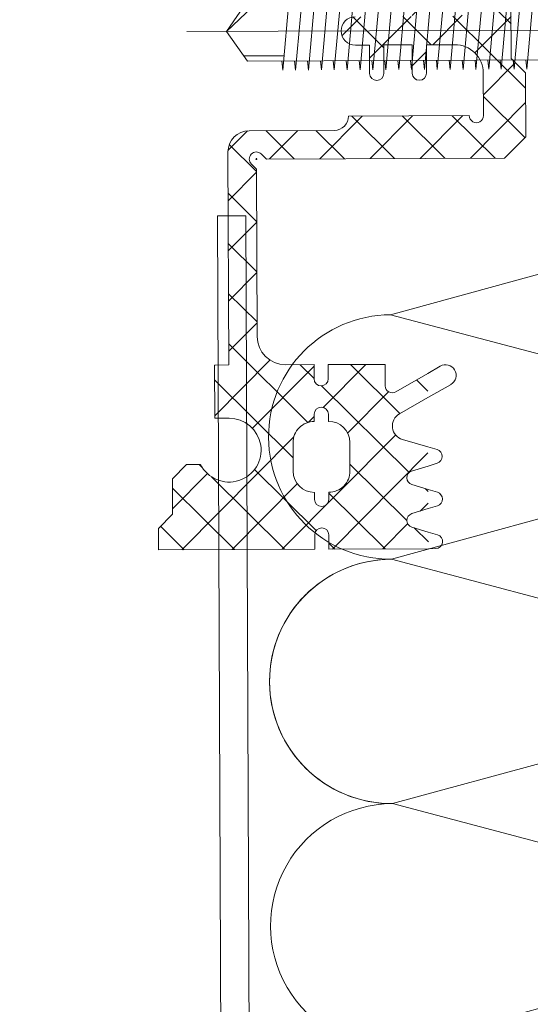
# Model space of a CAD drawing. Header units: millimetres. Extents: x 21148.2 to 21239.2, y 30135 to 30201.8.
# Tile 157 of 189: x 21217.0484 to 21217.0843, y 30166.6239 to 30166.6932. Entities that reach past the tile are written whole.
import ezdxf

# ---------------------------------------------------------------- set-up
doc = ezdxf.new("R2010")
doc.units = ezdxf.units.MM
doc.linetypes.add('AR-T1E-20-L1$0$BIAL - T1E - LT - 001 - AR - DWG - 0134 & 138$0$EAST PTB LVL-1-FACADE$0$CENTER', pattern=[50.800000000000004, 31.75, -6.35, 6.35, -6.35])
for name, color, linetype, lineweight in [('AR-T1E-20-L1$0$BIAL - T1E - LT - 001 - AR - DWG - 0134 & 138$0$EAST PTB LVL-1-FACADE$0$Bolt', 7, 'Continuous', 13), ('AR-T1E-20-L1$0$BIAL - T1E - LT - 001 - AR - DWG - 0134 & 138$0$EAST PTB LVL-1-FACADE$0$Centerline', 7, 'AR-T1E-20-L1$0$BIAL - T1E - LT - 001 - AR - DWG - 0134 & 138$0$EAST PTB LVL-1-FACADE$0$CENTER', 13), ('AR-T1E-20-L1$0$BIAL - T1E - LT - 001 - AR - DWG - 0134 & 138$0$EAST PTB LVL-1-FACADE$0$DIM', 7, 'Continuous', 13), ('AR-T1E-20-L1$0$BIAL - T1E - LT - 001 - AR - DWG - 0134 & 138$0$EAST PTB LVL-1-FACADE$0$GASKET', 7, 'Continuous', 13), ('AR-T1E-20-L1$0$BIAL - T1E - LT - 001 - AR - DWG - 0134 & 138$0$EAST PTB LVL-1-FACADE$0$INSULATION', 7, 'Continuous', 13), ('AR-T1E-20-L1$0$BIAL - T1E - LT - 001 - AR - DWG - 0134 & 138$0$EAST PTB LVL-1-FACADE$0$M_SCREW & BOLT', 7, 'Continuous', 13), ('AR-T1E-20-L1$0$BIAL - T1E - LT - 001 - AR - DWG - 0134 & 138$0$EAST PTB LVL-1-FACADE$0$MISC', 7, 'Continuous', 13)]:
    doc.layers.add(name, color=color, linetype=linetype, lineweight=lineweight)

# ---------------------------------------------------------------- blocks, each defined once
blk = doc.blocks.new('AR-T1E-20-L1$0$BIAL - T1E - LT - 001 - AR - DWG - 0134 & 138$0$EAST PTB LVL-1-FACADE$0$pri')
at = {"layer": 'AR-T1E-20-L1$0$BIAL - T1E - LT - 001 - AR - DWG - 0134 & 138$0$EAST PTB LVL-1-FACADE$0$GASKET', "ltscale": 1000}
h = blk.add_hatch(dxfattribs=at)
h.set_pattern_fill('ANSI37', color=256, scale=20, style=0)
h.set_pattern_definition([(45, (-26829309.88828593, -27378119.94802986), (-1.767766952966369, 1.767766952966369), []), (135, (-26829309.88828593, -27378119.94802986), (-1.767766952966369, -1.767766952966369), [])])
edge = h.paths.add_edge_path()
edge.add_line((12, -73.00000001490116), (12, -72.00000006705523))
edge.add_ellipse((11.5, -72.00000006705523), major_axis=(0.3535533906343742, 0.3535533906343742), ratio=0.9999999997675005, start_angle=314.9999999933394, end_angle=494.9999999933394)
edge.add_line((11, -72.00000006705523), (11, -69.50000006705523))
edge.add_ellipse((11.5, -69.50000006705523), major_axis=(0.3535533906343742, 0.3535533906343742), ratio=0.9999999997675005, start_angle=134.9999999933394, end_angle=314.9999999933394)
edge.add_line((12, -69.50000006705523), (12, -69.0000000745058))
edge.add_ellipse((12, -67.5000000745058), major_axis=(-1.060660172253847, 1.060660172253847), ratio=0.9999999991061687, start_angle=134.9999999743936, end_angle=225.0000000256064)
edge.add_line((13.5, -67.5000000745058), (13.5, -65.5000000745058))
edge.add_ellipse((12, -65.5000000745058), major_axis=(1.060660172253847, 1.060660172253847), ratio=0.9999999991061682, start_angle=314.9999999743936, end_angle=405.0000000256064)
edge.add_line((12, -64.0000000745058), (12, -63.50000006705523))
edge.add_ellipse((11.5, -63.50000006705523), major_axis=(0.3535533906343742, 0.3535533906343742), ratio=0.9999999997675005, start_angle=314.9999999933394, end_angle=494.9999999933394)
edge.add_line((11, -63.50000006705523), (11, -61.00000007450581))
edge.add_ellipse((11.5, -61.00000007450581), major_axis=(0.3535533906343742, 0.3535533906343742), ratio=0.9999999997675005, start_angle=134.9999999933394, end_angle=314.9999999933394)
edge.add_line((12, -61.00000007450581), (12, -60.00000007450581))
edge.add_line((12, -60.00000007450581), (16, -60.00000008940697))
edge.add_line((16, -60.00000008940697), (16, -61.51329413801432))
edge.add_ellipse((16.5, -61.51329413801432), major_axis=(0.3535533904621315, 0.3535533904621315), ratio=1, start_angle=135, end_angle=255.0000000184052)
edge.add_line((16.75, -61.9463068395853), (18.99999998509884, -60.64726873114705))
edge.add_line((18.99999998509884, -60.64726873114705), (18.99999998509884, -62.35699120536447))
edge.add_line((18.99999998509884, -62.35699120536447), (17.01666248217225, -63.47513124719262))
edge.add_ellipse((17.49880958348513, -64.35122152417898), major_axis=(0.7071067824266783, 0.7071067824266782), ratio=0.9999999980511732, start_angle=73.82572674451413, end_angle=209.2398824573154)
edge.add_line((17.22719918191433, -65.3136288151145), (18.99999998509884, -65.83272748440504))
edge.add_line((18.99999998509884, -65.83272748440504), (18.99999998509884, -67.17420952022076))
edge.add_line((18.99999998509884, -67.17420952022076), (17.86783060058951, -67.51778516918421))
edge.add_ellipse((17.99999997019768, -68.00000011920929), major_axis=(-0.3535533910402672, 0.3535533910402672), ratio=0.9999999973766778, start_angle=-29.67233578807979, end_angle=119.6723666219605)
edge.add_line((17.86783086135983, -68.48221514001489), (18.99999998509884, -68.82579069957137))
edge.add_line((18.99999998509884, -68.82579069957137), (18.99999998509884, -70.17420950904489))
edge.add_line((18.99999998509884, -70.17420950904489), (17.86783074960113, -70.51778510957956))
edge.add_ellipse((17.99999997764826, -71.00000009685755), major_axis=(-0.3535533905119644, 0.3535533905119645), ratio=0.999999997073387, start_angle=-29.67235256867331, end_angle=119.6723608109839)
edge.add_line((17.86783082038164, -71.48221510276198), (18.99999998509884, -71.82579069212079))
edge.add_line((18.99999998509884, -71.82579069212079), (18.99999998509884, -73.00000009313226))
edge.add_line((18.99999998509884, -73.00000009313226), (12, -73.00000001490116))
edge = h.paths.add_edge_path()
edge.add_line((0, -73.00000001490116), (0, -71.50000001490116))
edge.add_line((0, -71.50000001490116), (1, -70.50000001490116))
edge.add_line((1, -70.50000001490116), (1, -68.00000002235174))
edge.add_line((1, -68.00000002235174), (2, -67.00000002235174))
edge.add_line((2, -67.00000002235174), (2.984628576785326, -67.00000002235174))
edge.add_ellipse((5.000193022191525, -66.0000000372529), major_axis=(1.590990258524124, 1.590990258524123), ratio=0.9999999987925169, start_angle=161.3877995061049, end_angle=405.0000000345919)
edge.add_line((5.000193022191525, -63.7500000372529), (4.000193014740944, -63.7500000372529))
edge.add_line((4.000193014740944, -63.7500000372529), (4.000193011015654, -60.0000000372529))
edge.add_line((4.000193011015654, -60.0000000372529), (5.000193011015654, -60.0000000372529))
edge.add_line((5.000193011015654, -60.0000000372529), (5.000192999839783, -44.99999998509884))
edge.add_ellipse((6.500192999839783, -44.99999998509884), major_axis=(1.060660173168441, 1.060660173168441), ratio=0.9999999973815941, start_angle=44.99999979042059, end_angle=134.9999999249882, ccw=False)
edge.add_line((6.500193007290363, -43.49999998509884), (12.50019299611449, -43.50000000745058))
edge.add_ellipse((12.50019299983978, -42.50000000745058), major_axis=(-0.7071067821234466, 0.7071067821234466), ratio=0.9999999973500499, start_angle=134.9999999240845, end_angle=225.0000009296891)
edge.add_line((13.50019299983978, -42.49999999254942), (22.00019301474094, -42.49999997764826))
edge.add_ellipse((22.50019301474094, -42.49999997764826), major_axis=(0.3535533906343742, 0.3535533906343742), ratio=0.9999999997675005, start_angle=134.9999999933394, end_angle=314.9999999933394)
edge.add_line((23.00019301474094, -42.49999997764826), (23.00019301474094, -39.50000001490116))
edge.add_ellipse((21.00019301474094, -39.50000001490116), major_axis=(1.414213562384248, 1.414213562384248), ratio=0.999999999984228, start_angle=314.9999999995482, end_angle=404.9999997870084)
edge.add_line((21.00019302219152, -37.50000001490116), (19.00019297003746, -37.50000000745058))
edge.add_line((19.00019297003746, -37.50000000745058), (19.00019297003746, -39.50000000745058))
edge.add_ellipse((18.50019297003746, -39.50000000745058), major_axis=(-0.3535533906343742, 0.3535533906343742), ratio=0.9999999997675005, start_angle=45.00000000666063, end_angle=225.0000000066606, ccw=False)
edge.add_line((18.00019297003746, -39.50000000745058), (18.00019297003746, -37.50000000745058))
edge.add_line((18.00019297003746, -37.50000000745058), (16.00019297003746, -37.50000000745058))
edge.add_line((16.00019297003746, -37.50000000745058), (16.00019297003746, -39.50000000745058))
edge.add_ellipse((15.50019297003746, -39.50000000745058), major_axis=(-0.3535533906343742, 0.3535533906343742), ratio=0.9999999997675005, start_angle=45.00000000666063, end_angle=225.0000000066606, ccw=False)
edge.add_line((15.00019297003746, -39.50000000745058), (15.00019297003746, -37.50000000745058))
edge.add_line((15.00019297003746, -37.50000000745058), (14.00019297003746, -37.50000000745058))
edge.add_ellipse((14.00019297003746, -36.50000000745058), major_axis=(0.7071067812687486, 0.7071067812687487), ratio=0.9999999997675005, start_angle=45.00000000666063, end_angle=225.0000000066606, ccw=False)
edge.add_line((14.00019297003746, -35.50000000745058), (15.00019297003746, -35.50000000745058))
edge.add_line((15.00019297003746, -35.50000000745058), (15.00019297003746, -33.50000000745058))
edge.add_ellipse((15.50019297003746, -33.50000000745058), major_axis=(-0.3535533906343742, 0.3535533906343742), ratio=0.9999999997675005, start_angle=-134.99999999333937, end_angle=45.00000000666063, ccw=False)
edge.add_line((16.00019297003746, -33.50000000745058), (16.00019297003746, -35.50000000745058))
edge.add_line((16.00019297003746, -35.50000000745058), (18.00019297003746, -35.50000000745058))
edge.add_line((18.00019297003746, -35.50000000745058), (18.00019297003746, -33.50000000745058))
edge.add_ellipse((18.50019297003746, -33.50000000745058), major_axis=(-0.3535533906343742, 0.3535533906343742), ratio=0.9999999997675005, start_angle=-134.99999999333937, end_angle=45.00000000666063, ccw=False)
edge.add_line((19.00019297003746, -33.50000000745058), (19.00019297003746, -35.50000000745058))
edge.add_line((19.00019297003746, -35.50000000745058), (21.00019301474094, -35.50000000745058))
edge.add_ellipse((21.00019301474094, -33.50000000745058), major_axis=(1.414213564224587, 1.414213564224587), ratio=0.9999999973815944, start_angle=225.0000000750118, end_angle=314.9999999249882)
edge.add_line((23.00019301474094, -33.50000000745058), (23.00019301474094, -30.49999997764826))
edge.add_ellipse((22.50019301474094, -30.49999935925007), major_axis=(0.3535533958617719, 0.3535533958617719), ratio=0.9999999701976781, start_angle=314.9999282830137, end_angle=495.0000734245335)
edge.add_line((22.00019301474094, -30.50000000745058), (13.50019299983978, -30.50000002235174))
edge.add_ellipse((12.50019299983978, -30.50000000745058), major_axis=(-0.7071067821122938, 0.7071067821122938), ratio=0.9999999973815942, start_angle=224.9999992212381, end_angle=314.9999994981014)
edge.add_line((12.50019300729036, -29.50000000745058), (6.500192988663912, -29.49999997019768))
edge.add_ellipse((6.500192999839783, -27.99999997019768), major_axis=(1.060660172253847, 1.060660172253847), ratio=0.9999999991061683, start_angle=134.9999999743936, end_angle=224.9999995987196, ccw=False)
edge.add_line((5.000192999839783, -27.99999997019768), (5.000193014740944, -12.99999997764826))
edge.add_line((5.000193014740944, -12.99999997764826), (4.000193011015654, -12.99999997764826))
edge.add_line((4.000193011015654, -12.99999997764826), (4.000193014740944, -9.249999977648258))
edge.add_line((4.000193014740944, -9.249999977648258), (5.000193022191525, -9.249999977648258))
edge.add_ellipse((5.000193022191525, -6.999999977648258), major_axis=(-1.590990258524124, 1.590990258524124), ratio=0.9999999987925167, start_angle=134.9999999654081, end_angle=378.6122004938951)
edge.add_line((2.984628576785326, -5.999999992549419), (2, -5.999999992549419))
edge.add_line((2, -5.999999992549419), (1, -4.999999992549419))
edge.add_line((1, -4.999999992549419), (1, -2.5))
edge.add_line((1, -2.5), (0, -1.5))
edge.add_line((0, -1.5), (0, 0))
edge.add_line((0, 0), (11, 5.21540641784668e-08))
edge.add_line((11, 5.21540641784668e-08), (11, -0.9999999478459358))
edge.add_line((11, -0.9999999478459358), (11, -3.999999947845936))
edge.add_ellipse((11, -5.499999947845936), major_axis=(-1.060660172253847, 1.060660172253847), ratio=0.9999999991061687, start_angle=-45.00000002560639, end_angle=45.00000002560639)
edge.add_line((9.5, -5.499999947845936), (9.5, -7.499999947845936))
edge.add_ellipse((11, -7.499999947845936), major_axis=(1.060660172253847, 1.060660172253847), ratio=0.9999999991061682, start_angle=134.9999999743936, end_angle=225.0000000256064)
edge.add_line((11, -8.999999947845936), (11, -12.99999994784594))
edge.add_line((11, -12.99999994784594), (9.000096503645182, -12.99999995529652))
edge.add_ellipse((9.000096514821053, -14.99990345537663), major_axis=(1.414145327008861, 1.414145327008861), ratio=0.9999999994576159, start_angle=45.00000033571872, end_angle=134.999999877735)
edge.add_line((7.000193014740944, -14.99990345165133), (7.000193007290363, -26.79289329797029))
edge.add_line((7.000193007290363, -26.79289329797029), (6.647053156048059, -27.1460331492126))
edge.add_ellipse((6.999638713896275, -27.50055173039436), major_axis=(-0.4999925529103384, 0.002760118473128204), ratio=0.9999993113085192, start_angle=-44.84036206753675, end_angle=134.7895539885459)
edge.add_line((7.34992703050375, -27.85734031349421), (7.349943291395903, -27.85735658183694))
edge.add_line((7.349943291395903, -27.85735658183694), (7.707299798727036, -27.50000008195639))
edge.add_line((7.707299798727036, -27.50000008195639), (24.46999997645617, -27.50000000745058))
edge.add_line((24.46999997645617, -27.50000000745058), (25.96999996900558, -29))
edge.add_line((25.96999996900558, -29), (25.96999996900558, -33.5))
edge.add_line((25.96999996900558, -33.5), (24.96999995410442, -34.50000001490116))
edge.add_line((24.96999995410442, -34.50000001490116), (24.96999994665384, -38.49999998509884))
edge.add_line((24.96999994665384, -38.49999998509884), (25.96999996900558, -39.50000001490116))
edge.add_line((25.96999996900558, -39.50000001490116), (25.96999996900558, -44.00000001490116))
edge.add_line((25.96999996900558, -44.00000001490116), (24.46999996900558, -45.50000001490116))
edge.add_line((24.46999996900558, -45.50000001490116), (7.707299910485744, -45.49999997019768))
edge.add_line((7.707299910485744, -45.49999997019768), (7.349943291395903, -45.14264335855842))
edge.add_line((7.349943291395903, -45.14264335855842), (7.34992703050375, -45.14265962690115))
edge.add_ellipse((6.999638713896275, -45.49944821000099), major_axis=(0.4999925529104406, 0.002760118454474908), ratio=0.9999993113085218, start_angle=45.21044601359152, end_angle=224.8403620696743)
edge.add_line((6.647053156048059, -45.85396679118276), (7.000193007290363, -46.20710664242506))
edge.add_line((7.000193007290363, -46.20710664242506), (7.000193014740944, -58.00009648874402))
edge.add_ellipse((9.000096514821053, -58.00009648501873), major_axis=(-1.414145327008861, 1.414145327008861), ratio=0.9999999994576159, start_angle=45.000000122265, end_angle=134.9999997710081)
edge.add_line((9.000096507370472, -59.99999998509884), (11, -59.99999999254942))
edge.add_line((11, -59.99999999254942), (11, -61.00000007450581))
edge.add_line((11, -61.00000007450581), (11, -64.00000006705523))
edge.add_ellipse((11, -65.50000006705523), major_axis=(-1.060660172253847, 1.060660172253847), ratio=0.9999999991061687, start_angle=-45.00000002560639, end_angle=45.00000002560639)
edge.add_line((9.5, -65.50000006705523), (9.5, -67.50000006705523))
edge.add_ellipse((11, -67.50000006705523), major_axis=(1.060660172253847, 1.060660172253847), ratio=0.9999999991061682, start_angle=134.9999999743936, end_angle=225.0000000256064)
edge.add_line((11, -69.00000006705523), (11, -69.50000006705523))
edge.add_line((11, -69.50000006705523), (11, -72.00000000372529))
edge.add_line((11, -72.00000000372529), (11, -73.00000006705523))
edge.add_line((11, -73.00000006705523), (0, -73.00000001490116))
edge = h.paths.add_edge_path()
edge.add_line((12, -12.99999994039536), (12, -11.99999994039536))
edge.add_ellipse((11.5, -11.99999994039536), major_axis=(0.3535533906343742, 0.3535533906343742), ratio=0.9999999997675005, start_angle=314.9999999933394, end_angle=494.9999999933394)
edge.add_line((11, -11.99999994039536), (11, -9.499999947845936))
edge.add_ellipse((11.50000000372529, -9.499999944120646), major_axis=(0.3535533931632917, 0.3535533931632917), ratio=0.9999999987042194, start_angle=135.0000003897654, end_angle=224.9906755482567)
edge.add_ellipse((11.50000001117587, -9.499999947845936), major_axis=(-0.3535533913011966, 0.3535533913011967), ratio=0.9999999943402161, start_angle=134.9906744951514, end_angle=225.0000001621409)
edge.add_line((12.00000001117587, -9.499999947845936), (12.00000001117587, -8.999999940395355))
edge.add_ellipse((12, -7.499999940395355), major_axis=(-1.060660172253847, 1.060660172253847), ratio=0.9999999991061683, start_angle=135.0000004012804, end_angle=225.0000000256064)
edge.add_line((13.5, -7.499999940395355), (13.5, -5.499999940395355))
edge.add_ellipse((12, -5.499999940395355), major_axis=(1.060660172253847, 1.060660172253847), ratio=0.9999999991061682, start_angle=314.9999999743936, end_angle=405.0000000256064)
edge.add_line((12, -3.999999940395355), (12, -3.499999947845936))
edge.add_ellipse((11.5, -3.499999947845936), major_axis=(0.3535533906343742, 0.3535533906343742), ratio=0.9999999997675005, start_angle=314.9999999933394, end_angle=494.9999999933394)
edge.add_line((11, -3.499999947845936), (11, -0.9999999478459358))
edge.add_ellipse((11.5, -0.9999999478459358), major_axis=(0.3535533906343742, 0.3535533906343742), ratio=0.9999999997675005, start_angle=134.9999999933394, end_angle=314.9999999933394)
edge.add_line((12, -0.9999999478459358), (12, 0))
edge.add_line((12, 0), (18.99999998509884, 7.82310962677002e-08))
edge.add_line((18.99999998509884, 7.82310962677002e-08), (18.99999998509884, -1.174209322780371))
edge.add_line((18.99999998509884, -1.174209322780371), (17.86783082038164, -1.517784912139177))
edge.add_ellipse((17.99999997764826, -1.999999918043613), major_axis=(0.3535533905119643, 0.3535533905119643), ratio=0.9999999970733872, start_angle=60.32763918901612, end_angle=209.6723525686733)
edge.add_line((17.86783074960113, -2.482214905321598), (18.99999998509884, -2.825790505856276))
edge.add_line((18.99999998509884, -2.825790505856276), (18.99999998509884, -4.17420931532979))
edge.add_line((18.99999998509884, -4.17420931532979), (17.86783086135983, -4.517784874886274))
edge.add_ellipse((17.99999997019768, -4.999999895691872), major_axis=(0.3535533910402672, 0.3535533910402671), ratio=0.9999999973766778, start_angle=60.32763337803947, end_angle=209.6723357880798)
edge.add_line((17.86783060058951, -5.482214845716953), (18.99999998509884, -5.825790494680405))
edge.add_line((18.99999998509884, -5.825790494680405), (18.99999998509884, -7.16727253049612))
edge.add_line((18.99999998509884, -7.16727253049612), (17.22719918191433, -7.686371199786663))
edge.add_ellipse((17.49880958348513, -8.64877849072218), major_axis=(-0.7071067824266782, 0.7071067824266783), ratio=0.9999999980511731, start_angle=-29.23988245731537, end_angle=106.1742732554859)
edge.add_line((17.01666248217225, -9.52486876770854), (18.99999998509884, -10.6430088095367))
edge.add_line((18.99999998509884, -10.6430088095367), (18.99999998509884, -12.35273128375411))
edge.add_line((18.99999998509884, -12.35273128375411), (16.75, -11.05369317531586))
edge.add_ellipse((16.5, -11.48670587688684), major_axis=(0.3535533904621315, 0.3535533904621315), ratio=1, start_angle=14.99999998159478, end_angle=135)
edge.add_line((16, -11.48670587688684), (16, -12.99999992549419))
edge.add_line((16, -12.99999992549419), (12, -12.99999994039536))
at = {"layer": 'AR-T1E-20-L1$0$BIAL - T1E - LT - 001 - AR - DWG - 0134 & 138$0$EAST PTB LVL-1-FACADE$0$GASKET'}
for p, q in [((18.99999998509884, -1.174209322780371), (17.84188608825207, -1.525658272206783)), ((19.63926747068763, -0.9802129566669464), (18.99999998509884, -1.174209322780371)), ((18.99999998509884, -2.825790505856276), (17.84188608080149, -2.474341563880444)), ((19.65109968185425, -3.023377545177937), (18.99999998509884, -2.825790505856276)), ((11, -3.499999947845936), (11, -3.999999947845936)), ((12, -3.499999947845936), (12, -3.999999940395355)), ((19.65109968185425, -3.976622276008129), (18.99999998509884, -4.17420931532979)), ((18.99999998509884, -4.17420931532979), (17.84188608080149, -4.525658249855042)), ((13.5, -5.499999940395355), (13.5, -7.499999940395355)), ((18.99999998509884, -5.825790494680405), (17.84188608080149, -5.474341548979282)), ((19.65109968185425, -6.023377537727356), (18.99999998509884, -5.825790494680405)), ((18.99999998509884, -7.16727253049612), (17.20841978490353, -7.691870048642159)), ((19.65109968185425, -6.976622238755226), (18.99999998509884, -7.16727253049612)), ((12.00000001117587, -8.999999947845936), (12.00000001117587, -9.499999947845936)), ((18.99999998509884, -10.6430088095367), (16.99880958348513, -9.514803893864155)), ((18.99999998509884, -12.35273128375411), (16.75, -11.05369317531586)), ((20.64379942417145, -11.56972853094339), (18.99999998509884, -10.6430088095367)), ((16, -12.99999988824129), (16, -11.48670587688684)), ((11, -12.99999988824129), (11, -11.99999994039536)), ((12, -12.99999988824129), (12, -11.99999994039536)), ((19.87514480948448, -12.85799638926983), (18.99999998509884, -12.35273128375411)), ((16, -12.99999992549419), (12, -12.99999994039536)), ((7.000193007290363, -26.79289329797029), (6.645120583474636, -27.14796572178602)), ((7.049638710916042, -27.50055173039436), (6.949638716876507, -27.50055173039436)), ((6.999638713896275, -27.4505517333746), (6.999638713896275, -27.55055172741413)), ((7.707299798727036, -27.50000008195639), (7.349943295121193, -27.85735657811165)), ((25.96999996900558, -29), (24.46999999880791, -27.50000002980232)), ((7.349943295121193, -27.85735658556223), (7.34992703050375, -27.85734031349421)), ((25.96999996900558, -29), (25.96999996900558, -33.5)), ((12.50015339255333, -29.50000000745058), (6.500192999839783, -29.49999997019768)), ((22.00019301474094, -30.50000000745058), (13.50019299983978, -30.50000002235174)), ((23.00019301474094, -33.50000000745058), (23.00019301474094, -30.50000000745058)), ((15.00019297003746, -35.50000000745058), (15.00019297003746, -33.50000000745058)), ((16.00019297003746, -33.50000000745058), (16.00019297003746, -35.50000000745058)), ((18.00019297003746, -35.50000000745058), (18.00019297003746, -33.50000000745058)), ((19.00019297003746, -33.50000000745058), (19.00019297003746, -35.50000000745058)), ((25.969999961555, -33.50000000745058), (24.969999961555, -34.50000000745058)), ((24.96999995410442, -34.50000002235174), (24.96999994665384, -38.50000001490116)), ((14.00019297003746, -35.50000000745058), (15.00019297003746, -35.50000000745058)), ((16.00019297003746, -35.50000000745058), (18.00019297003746, -35.50000000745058)), ((19.00019297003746, -35.50000000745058), (21.00019301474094, -35.50000000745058))]:
    blk.add_line(p, q, dxfattribs=at)
for points in [[(18.99999998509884, 7.82310962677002e-08), (12, 0), (12, -0.9999999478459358, -0.9999999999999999), (11, -0.9999999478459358), (11, 5.21540641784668e-08), (0, 0), (0, -1.5), (1, -2.5), (1, -4.999999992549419), (2, -5.999999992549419), (2.984628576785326, -5.999999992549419, -1.796870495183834), (5.000193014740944, -9.249999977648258), (4.000193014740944, -9.249999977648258), (4.000193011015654, -12.99999997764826), (5.000193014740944, -12.99999997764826), (5.000192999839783, -27.99999997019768)], [(19.49999996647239, 8.195638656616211e-08, -0.8679639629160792), (19.63926747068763, -0.9802129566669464)], [(10.99999998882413, -3.999999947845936, 0.4142135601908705), (9.5, -5.499999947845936), (9.5, -7.499999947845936, 0.4142135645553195), (11.00000001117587, -8.999999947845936), (11.00000001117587, -9.500105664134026)], [(11, -12.99999994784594), (8.99999999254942, -12.99999995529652, 0.4142135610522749), (7.000193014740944, -14.9999999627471), (7.000193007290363, -26.79289329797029)]]:
    blk.add_lwpolyline(points, format="xyb", dxfattribs=at)
for points in [[(19.50009621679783, 8.195638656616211e-08), (18.99999998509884, 7.82310962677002e-08)], [(7.707299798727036, -27.50000008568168), (24.46999998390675, -27.50000001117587)], [(7.707299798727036, -27.50000008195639), (24.46999998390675, -27.50000000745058)]]:
    blk.add_lwpolyline(points, dxfattribs=at)
for centre, radius, start, end in [((17.99999997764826, -1.999999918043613), 0.4999999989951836, 108.4349495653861, 251.5650504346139), ((11.5, -3.499999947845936), 0.5, 0, 180), ((19.49999997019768, -3.499999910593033), 0.5, 287.5897535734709, 72.41024642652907), ((12, -5.499999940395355), 1.5, 0, 90.00000042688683), ((17.99999997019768, -4.999999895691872), 0.5, 108.4349491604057, 251.5650508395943), ((19.49999997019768, -6.499999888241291), 0.5, 287.5897535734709, 72.41024642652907), ((12, -7.499999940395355), 1.5, 270.0000004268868, 0), ((17.49880958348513, -8.64877849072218), 1, 106.8812941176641, 239.9999999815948), ((11.50000001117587, -9.499999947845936), 0.5, 180, 0), ((16.5, -11.48670587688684), 0.5, 59.99999998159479, 180), ((11.5, -11.99999994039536), 0.5, 0, 180), ((20.25014480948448, -12.20847733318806), 0.75, 239.9999999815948, 59.99999998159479), ((6.999638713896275, -27.50055173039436), 0.5, 134.8434423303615, 314.4732865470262), ((6.500192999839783, -27.99999997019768), 1.5, 180, 270), ((12.50019299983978, -30.50000000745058), 1, 359.9999991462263, 90.00226933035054), ((12.50019299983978, -30.50000000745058), 1, 359.9999991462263, 90.00226933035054), ((22.50019301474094, -30.49999997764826), 0.5, 0, 180.0057108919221), ((15.50019297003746, -33.50000000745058), 0.5, 0, 180), ((18.50019297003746, -33.50000000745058), 0.5, 0, 180), ((21.00019301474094, -33.50000000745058), 2, 270, 0), ((14.00019297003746, -36.50000000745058), 1, 90, 270)]:
    blk.add_arc(centre, radius, start, end, dxfattribs=at)
blk = doc.blocks.new('AR-T1E-20-L1$0$BIAL - T1E - LT - 001 - AR - DWG - 0134 & 138$0$EAST PTB LVL-1-FACADE$0$phsds25')
at = {"layer": 'AR-T1E-20-L1$0$BIAL - T1E - LT - 001 - AR - DWG - 0134 & 138$0$EAST PTB LVL-1-FACADE$0$Bolt'}
for p, q in [((2.129193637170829, 5.397499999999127), (0, 5.397499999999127)), ((0, -5.397499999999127), (0, 5.397499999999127)), ((3.371935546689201, 4.282008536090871), (3.743302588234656, 0.8509000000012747)), ((-1.041666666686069, 2.095499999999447), (0, 3.102984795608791)), ((-25.02869066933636, 0), (-23.56592471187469, 2.095499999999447)), ((-1.041666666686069, 2.095499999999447), (-23.56592471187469, 2.095499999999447)), ((-21.09056400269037, 2.743200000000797), (-21.15624952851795, 2.095499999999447)), ((-20.57612725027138, -2.743200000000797), (-21.09056400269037, 2.743200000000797)), ((-20.18342400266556, 2.743200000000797), (-20.24910952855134, 2.095499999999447)), ((-19.66898725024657, -2.743200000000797), (-20.18342400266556, 2.743200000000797)), ((-19.27628400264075, 2.743200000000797), (-19.34196952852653, 2.095499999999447)), ((-18.76184725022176, -2.743200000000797), (-19.27628400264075, 2.743200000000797)), ((-18.36914400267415, 2.743200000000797), (-18.43482952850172, 2.095499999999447)), ((-17.85470725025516, -2.743200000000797), (-18.36914400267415, 2.743200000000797)), ((-17.46200400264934, 2.743200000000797), (-17.52768952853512, 2.095499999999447)), ((-16.94756725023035, -2.743200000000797), (-17.46200400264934, 2.743200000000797)), ((-16.55486400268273, 2.743200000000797), (-16.62054952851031, 2.095499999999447)), ((-16.04042725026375, -2.743200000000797), (-16.55486400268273, 2.743200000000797)), ((-15.64772400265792, 2.743200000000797), (-15.71340952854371, 2.095499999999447)), ((-15.13328725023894, -2.743200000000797), (-15.64772400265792, 2.743200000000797)), ((-14.74058400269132, 2.743200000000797), (-14.8062695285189, 2.095499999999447)), ((-14.22614725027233, -2.743200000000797), (-14.74058400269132, 2.743200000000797)), ((-13.83344400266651, 2.743200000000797), (-13.89912952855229, 2.095499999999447)), ((-13.31900725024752, -2.743200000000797), (-13.83344400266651, 2.743200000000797)), ((-12.92630400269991, 2.743200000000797), (-12.99198952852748, 2.095499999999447)), ((-12.41186725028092, -2.743200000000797), (-12.92630400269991, 2.743200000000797)), ((-12.0191640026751, 2.743200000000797), (-12.08484952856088, 2.095499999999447)), ((-11.50472725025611, -2.743200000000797), (-12.0191640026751, 2.743200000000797)), ((-11.11202400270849, 2.743200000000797), (-11.17770952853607, 2.095499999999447)), ((-10.59758725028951, -2.743200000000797), (-11.11202400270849, 2.743200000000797)), ((-10.20488400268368, 2.743200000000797), (-10.27056952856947, 2.095499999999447)), ((-9.690447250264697, -2.743200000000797), (-10.20488400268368, 2.743200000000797)), ((-9.297744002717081, 2.743200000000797), (-9.363429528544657, 2.095499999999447)), ((-8.783307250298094, -2.743200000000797), (-9.297744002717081, 2.743200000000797)), ((-8.390604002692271, 2.743200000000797), (-8.456289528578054, 2.095499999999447)), ((-7.876167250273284, -2.743200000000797), (-8.390604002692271, 2.743200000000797)), ((-7.483464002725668, 2.743200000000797), (-7.549149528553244, 2.095499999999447)), ((-6.969027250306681, -2.743200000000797), (-7.483464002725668, 2.743200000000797)), ((-6.576324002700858, 2.743200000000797), (-6.642009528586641, 2.095499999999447)), ((-6.06188725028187, -2.743200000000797), (-6.576324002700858, 2.743200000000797)), ((-5.711893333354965, 2.743200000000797), (-5.77757885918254, 2.095499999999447)), ((-5.19745658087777, -2.743200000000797), (-5.711893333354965, 2.743200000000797)), ((-4.804753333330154, 2.743200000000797), (-4.87043885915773, 2.095499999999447)), ((-4.290316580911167, -2.743200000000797), (-4.804753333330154, 2.743200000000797)), ((-3.897613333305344, 2.743200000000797), (-3.963298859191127, 2.095499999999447)), ((-3.383176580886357, -2.743200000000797), (-3.897613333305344, 2.743200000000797)), ((-2.990473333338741, 2.743200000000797), (-3.056158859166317, 2.095499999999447)), ((-2.476036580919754, -2.743200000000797), (-2.990473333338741, 2.743200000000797)), ((-2.083333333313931, 2.743200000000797), (-2.149018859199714, 2.095499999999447)), ((-2.083333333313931, 2.743200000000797), (-2.149018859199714, 2.095499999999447)), ((-1.5625, -2.729357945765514), (-2.083333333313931, 2.743200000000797)), ((-1.041666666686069, -2.095499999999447), (-1.041666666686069, 2.095499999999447)), ((-20.99588084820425, 1.733416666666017), (-23.81341289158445, 1.733416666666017)), ((3.743302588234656, 0.8509000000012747), (1.879599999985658, 0.8509000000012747)), ((1.879599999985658, -0.8509000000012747), (1.879599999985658, 0.8509000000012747)), ((4.806822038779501, 0), (-27.82598329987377, 0)), ((-25.02869066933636, 0), (-23.20779492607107, -1.733416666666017)), ((-25.02869066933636, 0), (-23.56592471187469, -2.095499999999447)), ((3.743302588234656, -0.8509000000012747), (1.879599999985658, -0.8509000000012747)), ((3.743302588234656, -0.8509000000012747), (3.371935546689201, -4.282008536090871)), ((-20.6708104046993, -1.733416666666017), (-23.20779492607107, -1.733416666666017)), ((-1.041666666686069, -2.095499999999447), (-23.56592471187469, -2.095499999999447)), ((-20.50869601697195, -2.095499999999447), (-20.57612725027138, -2.743200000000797)), ((-19.60155601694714, -2.095499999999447), (-19.66898725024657, -2.743200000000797)), ((-18.69441601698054, -2.095499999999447), (-18.76184725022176, -2.743200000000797)), ((-17.78727601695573, -2.095499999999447), (-17.85470725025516, -2.743200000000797)), ((-16.88013601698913, -2.095499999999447), (-16.94756725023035, -2.743200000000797)), ((-15.97299601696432, -2.095499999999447), (-16.04042725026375, -2.743200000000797)), ((-15.06585601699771, -2.095499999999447), (-15.13328725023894, -2.743200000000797)), ((-14.1587160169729, -2.095499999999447), (-14.22614725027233, -2.743200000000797)), ((-13.2515760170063, -2.095499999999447), (-13.31900725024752, -2.743200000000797)), ((-12.34443601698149, -2.095499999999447), (-12.41186725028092, -2.743200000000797)), ((-11.43729601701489, -2.095499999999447), (-11.50472725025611, -2.743200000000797)), ((-10.53015601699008, -2.095499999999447), (-10.59758725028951, -2.743200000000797)), ((-9.623016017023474, -2.095499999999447), (-9.690447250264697, -2.743200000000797)), ((-8.715876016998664, -2.095499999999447), (-8.783307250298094, -2.743200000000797)), ((-7.808736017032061, -2.095499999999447), (-7.876167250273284, -2.743200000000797)), ((-6.90159601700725, -2.095499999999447), (-6.969027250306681, -2.743200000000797)), ((-5.994456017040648, -2.095499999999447), (-6.06188725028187, -2.743200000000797)), ((-5.130025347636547, -2.095499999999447), (-5.19745658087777, -2.743200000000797)), ((-4.222885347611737, -2.095499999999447), (-4.290316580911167, -2.743200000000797)), ((-3.315745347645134, -2.095499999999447), (-3.383176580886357, -2.743200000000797)), ((-2.408605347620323, -2.095499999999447), (-2.476036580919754, -2.743200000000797)), ((-1.041666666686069, -2.095499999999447), (-1.5625, -2.729357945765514)), ((-1.041666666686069, -2.095499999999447), (0, -3.102984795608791)), ((2.129193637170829, -5.397499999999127), (0, -5.397499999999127))]:
    blk.add_line(p, q, dxfattribs=at)
for centre, start, end in [((2.129193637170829, 4.147499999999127), 6.177378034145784, 90), ((2.129193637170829, -4.147499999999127), 270, 353.8226219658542)]:
    blk.add_arc(centre, 1.25, start, end, dxfattribs=at)
blk = doc.blocks.new('AR-T1E-20-L1$0$BIAL - T1E - LT - 001 - AR - DWG - 0134 & 138$0$EAST PTB LVL-1-FACADE$0$rw')
at = {"layer": 'AR-T1E-20-L1$0$BIAL - T1E - LT - 001 - AR - DWG - 0134 & 138$0$EAST PTB LVL-1-FACADE$0$INSULATION'}
for q in [(-26, -7), (-26, -21)]:
    blk.add_line((0, -14), q, dxfattribs=at)
for centre, start, end in [((0, -7), 270, 90), ((-26, -14), 90, 270)]:
    blk.add_arc(centre, 7, start, end, dxfattribs=at)
blk = doc.blocks.new('AR-T1E-20-L1$0$BIAL - T1E - LT - 001 - AR - DWG - 0134 & 138$0$EAST PTB LVL-1-FACADE$0$A$C14273AC4')
blk.add_lwpolyline([(555.8799635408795, 343.7971295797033), (555.8799635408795, 345.7971295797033), (170.8799635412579, 345.7971295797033, 0.4142135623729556), (168.8799635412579, 343.7971295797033), (168.8799635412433, 315.2612311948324), (179.1479127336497, 297.4766215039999), (180.8799635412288, 298.4766215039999), (170.8799635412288, 315.7971295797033), (170.8799635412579, 343.7971295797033), (555.8799635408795, 343.7971295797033)], format="xyb", close=True)
at = {"layer": 'AR-T1E-20-L1$0$BIAL - T1E - LT - 001 - AR - DWG - 0134 & 138$0$EAST PTB LVL-1-FACADE$0$Centerline'}
blk.add_line((568.8799635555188, 218.2773226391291), (568.8799635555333, 747.5311321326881), dxfattribs=at)
for p, xscale, yscale, zscale, rotation in [((479.9879483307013, 333.6569210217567), 1.229999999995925, 1.229999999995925, 1.229999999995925, 90), ((514.427948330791, 333.6569210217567), -1.229999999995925, 1.230000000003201, 1.23, 270), ((531.6479483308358, 333.6569210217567), -1.229999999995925, 1.230000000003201, 1.23, 270), ((514.427948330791, 333.6569210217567), 1.229999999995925, 1.229999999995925, 1.229999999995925, 90), ((531.6479483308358, 333.6569210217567), 1.229999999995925, 1.229999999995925, 1.229999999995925, 90)]:
    blk.add_blockref('AR-T1E-20-L1$0$BIAL - T1E - LT - 001 - AR - DWG - 0134 & 138$0$EAST PTB LVL-1-FACADE$0$rw', p, dxfattribs=dict(xscale=xscale, yscale=yscale, zscale=zscale, rotation=rotation))
at = {"layer": 'AR-T1E-20-L1$0$BIAL - T1E - LT - 001 - AR - DWG - 0134 & 138$0$EAST PTB LVL-1-FACADE$0$DIM', "xscale": -1, "rotation": 90}
blk.add_blockref('AR-T1E-20-L1$0$BIAL - T1E - LT - 001 - AR - DWG - 0134 & 138$0$EAST PTB LVL-1-FACADE$0$pri', (532.3799635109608, 350.047322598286), dxfattribs=at)
at = {"layer": 'AR-T1E-20-L1$0$BIAL - T1E - LT - 001 - AR - DWG - 0134 & 138$0$EAST PTB LVL-1-FACADE$0$GASKET', "xscale": -1, "rotation": 90}
blk.add_blockref('AR-T1E-20-L1$0$BIAL - T1E - LT - 001 - AR - DWG - 0134 & 138$0$EAST PTB LVL-1-FACADE$0$pri', (532.3799635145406, 350.0473225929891), dxfattribs=at)
at = {"layer": 'AR-T1E-20-L1$0$BIAL - T1E - LT - 001 - AR - DWG - 0134 & 138$0$EAST PTB LVL-1-FACADE$0$M_SCREW & BOLT', "xscale": -1, "rotation": 90}
blk.add_blockref('AR-T1E-20-L1$0$BIAL - T1E - LT - 001 - AR - DWG - 0134 & 138$0$EAST PTB LVL-1-FACADE$0$phsds25', (568.8799635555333, 320.077322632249), dxfattribs=at)

msp = doc.modelspace()

# ---------------------------------------------------------------- linework, layer by layer
at = {"layer": 'AR-T1E-20-L1$0$BIAL - T1E - LT - 001 - AR - DWG - 0134 & 138$0$EAST PTB LVL-1-FACADE$0$DIM'}
msp.add_line((21217.09115237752, 30166.69251671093), (21217.07943222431, 30166.69246968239), dxfattribs=at)

# ---------------------------------------------------------------- block references
at = {"layer": 'AR-T1E-20-L1$0$BIAL - T1E - LT - 001 - AR - DWG - 0134 & 138$0$EAST PTB LVL-1-FACADE$0$MISC', "xscale": 0.001, "yscale": 0.001, "zscale": 0.001, "rotation": 90.2299050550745}
msp.add_blockref('AR-T1E-20-L1$0$BIAL - T1E - LT - 001 - AR - DWG - 0134 & 138$0$EAST PTB LVL-1-FACADE$0$A$C14273AC4', (21217.410336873, 30166.12491690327), dxfattribs=at)

doc.saveas('drawing.dxf')
